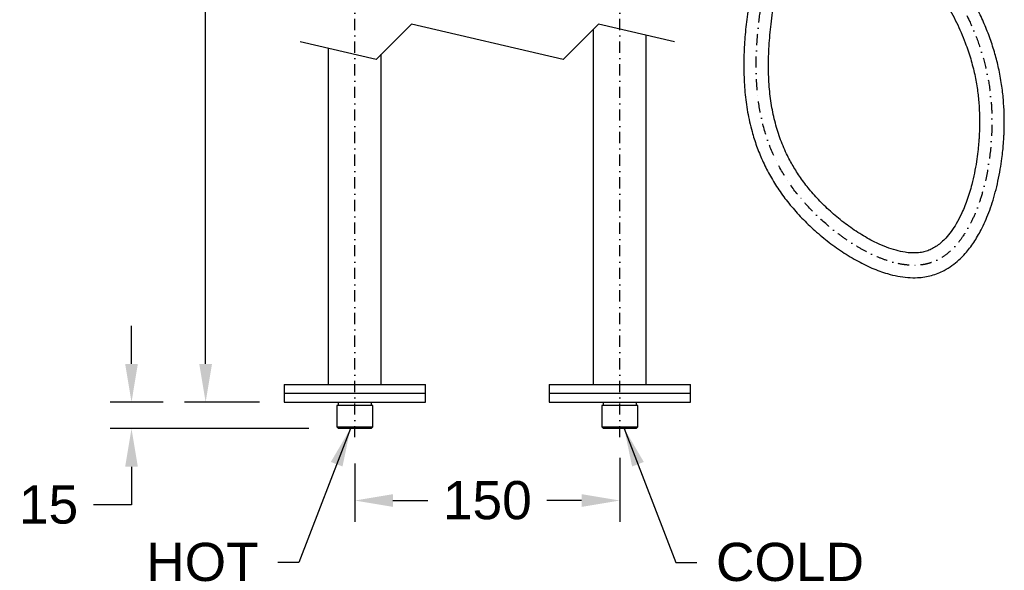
# Model space of a CAD drawing. Header units: millimetres. Extents: x 374 to 1394, y 252 to 1148.
# Tile 1 of 7: x 374 to 931, y 290 to 601. Entities that reach past the tile are written whole.
import ezdxf

# ---------------------------------------------------------------- set-up
doc = ezdxf.new("R2010")
doc.units = ezdxf.units.MM
doc.header["$LTSCALE"] = 0.5
doc.linetypes.add('DASHDOT', pattern=[25.4, 12.7, -6.35, 0, -6.35])
doc.styles.get("Standard").update_dxf_attribs({"font": 'ARIAL.TTF'})
doc.dimstyles.get("Standard").update_dxf_attribs({"dimscale": 120, "dimtxt": 0.18, "dimasz": 0.18, "dimexe": 0.1, "dimexo": 0, "dimgap": 0.09, "dimtad": 0, "dimtih": 1, "dimtoh": 1, "dimdec": 0, "dimzin": 0, "dimdsep": 46, "dimtxsty": 'Standard', "dimcen": 0.09, "dimadec": 0, "dimazin": 0, "dimtfac": 1, "dimtdec": 0, "dimtofl": 0, "dimtmove": 0, "dimatfit": 3, "dimfxl": 0, "dimtolj": 1, "dimtzin": 0, "dimarcsym": 0})

# ---------------------------------------------------------------- blocks, each defined once
blk = doc.blocks.new('*D30')
at = {"color": 0, "lineweight": -2}
for p, q in [((713.71, 353.47), (713.71, 317.23)), ((563.71, 350.25), (563.71, 317.23)), ((585.31, 329.23), (605.1, 329.23)), ((692.11, 329.23), (672.32, 329.23))]:
    blk.add_line(p, q, dxfattribs=at)
at = {"color": 0}
for points in [[(585.31, 332.83), (585.31, 325.63), (563.71, 329.23)], [(692.11, 332.83), (692.11, 325.63), (713.71, 329.23)]]:
    blk.add_solid(points, dxfattribs=at)
at = {"layer": 'Defpoints', "color": 0}
for p in [(713.71, 353.47), (563.71, 350.25), (713.71, 329.23)]:
    blk.add_point(p, dxfattribs=at)
at = {"color": 0, "insert": (638.71, 340.26), "char_height": 21.6, "attachment_point": 2}
blk.add_mtext('\\A1;150', dxfattribs=at)
blk = doc.blocks.new('*D31')
at = {"color": 0, "lineweight": -2}
for p, q in [((437.32, 406.54), (437.32, 428.14)), ((455.33, 384.94), (425.32, 384.94)), ((537.67, 369.94), (425.32, 369.94)), ((437.32, 348.34), (437.32, 326.74)), ((437.32, 326.74), (415.72, 326.74))]:
    blk.add_line(p, q, dxfattribs=at)
at = {"color": 0}
for points in [[(433.72, 406.54), (440.92, 406.54), (437.32, 384.94)], [(433.72, 348.34), (440.92, 348.34), (437.32, 369.94)]]:
    blk.add_solid(points, dxfattribs=at)
at = {"layer": 'Defpoints', "color": 0}
for p in [(455.33, 384.94), (437.32, 369.94), (537.67, 369.94)]:
    blk.add_point(p, dxfattribs=at)
at = {"color": 0, "insert": (390.38, 337.77), "char_height": 21.6, "attachment_point": 2}
blk.add_mtext('\\A1;15', dxfattribs=at)
blk = doc.blocks.new('*D39')
at = {"color": 0, "lineweight": -2}
for p, q in [((525.22, 919.9), (467.27, 919.9)), ((479.27, 898.3), (479.27, 674.25)), ((479.27, 406.54), (479.27, 630.59)), ((509.81, 384.94), (467.27, 384.94))]:
    blk.add_line(p, q, dxfattribs=at)
at = {"color": 0}
for points in [[(475.67, 898.3), (482.87, 898.3), (479.27, 919.9)], [(475.67, 406.54), (482.87, 406.54), (479.27, 384.94)]]:
    blk.add_solid(points, dxfattribs=at)
at = {"layer": 'Defpoints', "color": 0}
for p in [(525.22, 919.9), (479.27, 384.94), (509.81, 384.94)]:
    blk.add_point(p, dxfattribs=at)
at = {"color": 0, "insert": (479.27, 652.42), "char_height": 21.6, "attachment_point": 5}
blk.add_mtext('\\A1;885', dxfattribs=at)

msp = doc.modelspace()

# ---------------------------------------------------------------- linework, layer by layer
at = {"linetype": 'DASHDOT'}
for p, q in [((563.71, 365.03), (563.71, 884.48)), ((713.71, 365.03), (713.71, 884.48))]:
    msp.add_line(p, q, dxfattribs=at)
for p, q in [((595.77, 598.81), (575.77, 578.81)), ((681.65, 578.81), (595.77, 598.81)), ((701.65, 598.81), (681.65, 578.81)), ((744.59, 588.81), (701.65, 598.81)), ((698.71, 595.87), (698.71, 394.94)), ((728.71, 394.94), (728.71, 592.51)), ((575.77, 578.81), (532.84, 588.81)), ((548.71, 585.11), (548.71, 394.94)), ((578.71, 394.94), (578.71, 581.75)), ((523.71, 394.94), (523.71, 389.94)), ((523.71, 394.94), (543.47, 394.94)), ((543.47, 394.94), (603.71, 394.94)), ((603.71, 389.94), (603.71, 394.94)), ((673.71, 394.94), (673.71, 389.94)), ((673.71, 394.94), (692.71, 394.94)), ((692.71, 394.94), (753.71, 394.94)), ((753.71, 389.94), (753.71, 394.94)), ((523.71, 389.94), (523.71, 384.94)), ((523.71, 389.94), (563.71, 389.94)), ((523.71, 389.94), (543.47, 389.94)), ((523.71, 384.94), (563.71, 384.94)), ((543.47, 389.94), (603.71, 389.94)), ((554.21, 384.94), (554.21, 382.94)), ((563.71, 389.94), (603.71, 389.94)), ((563.71, 384.94), (603.71, 384.94)), ((573.21, 382.94), (573.21, 384.94)), ((603.71, 384.94), (603.71, 389.94)), ((673.71, 389.94), (673.71, 384.94)), ((673.71, 389.94), (713.71, 389.94)), ((673.71, 389.94), (692.71, 389.94)), ((673.71, 384.94), (713.71, 384.94)), ((692.71, 389.94), (753.71, 389.94)), ((704.21, 384.94), (704.21, 382.94)), ((713.71, 389.94), (753.71, 389.94)), ((713.71, 384.94), (753.71, 384.94)), ((723.21, 382.94), (723.21, 384.94)), ((753.71, 384.94), (753.71, 389.94)), ((553.46, 382.94), (553.46, 370.94)), ((573.96, 382.94), (553.46, 382.94)), ((573.96, 370.94), (573.96, 382.94)), ((703.46, 382.94), (703.46, 370.94)), ((723.96, 382.94), (703.46, 382.94)), ((723.96, 370.94), (723.96, 382.94)), ((553.46, 370.94), (554.46, 369.94)), ((553.46, 370.94), (573.96, 370.94)), ((572.96, 369.94), (554.46, 369.94)), ((572.96, 369.94), (573.96, 370.94)), ((703.46, 370.94), (704.46, 369.94)), ((703.46, 370.94), (723.96, 370.94)), ((722.96, 369.94), (704.46, 369.94)), ((722.96, 369.94), (723.96, 370.94))]:
    msp.add_line(p, q)
for points, knots in [([(822.37, 717.32), (824.25, 714.77), (829.03, 708.29), (837.64, 696.57), (848.3, 682.02), (860.08, 665.92), (870.3, 651.93), (878.9, 640.17), (885.74, 630.62), (892.39, 620.8), (898.68, 610.55), (904.45, 599.74), (909.02, 589.22), (912.37, 579.32), (914.64, 570.45), (916.14, 561.99), (916.9, 555.13), (917.21, 549.78), (917.32, 545.9), (917.33, 542.49), (917.28, 539.85), (917.22, 537.89), (917.14, 536.13), (917.01, 533.95), (916.78, 530.74), (916.34, 526.37), (915.59, 520.76), (914.47, 514.55), (912.76, 507.13), (910.36, 499.22), (907.33, 491.8), (904.29, 485.99), (901.41, 481.54), (898.59, 478.04), (895.87, 475.35), (893.35, 473.34), (890.73, 471.73), (888, 470.51), (885.11, 469.71), (882, 469.31), (878.65, 469.29), (874.61, 469.72), (869.87, 470.76), (864.5, 472.54), (857.95, 475.38), (850.45, 479.52), (842.31, 485.04), (834.69, 491.18), (827.79, 497.65), (821.73, 504.28), (816.55, 510.94), (812.19, 517.61), (808.16, 525), (804.56, 533.34), (801.56, 542.85), (799.43, 552.9), (798.17, 563.53), (797.74, 574.77), (798.12, 586.62), (799.26, 599.11), (801.1, 612.24), (803.64, 626.61), (806.82, 642.1), (810.41, 658.34), (814, 674.37), (817.34, 689.9), (820.3, 704.87), (822.72, 718.94), (824.61, 732.07), (826.07, 744.2), (827.18, 755.57), (828, 766.32), (828.64, 777.46), (829.06, 789.6), (829.18, 803.13), (828.89, 817.52), (828.08, 832.61), (826.89, 845.45), (825.62, 855.48), (824.61, 862.22), (823.62, 867.98), (822.69, 872.81), (821.92, 876.48), (821.32, 879.16), (820.88, 881.06), (820.42, 882.97), (819.81, 885.38), (818.92, 888.74), (817.67, 893.09), (815.81, 898.98), (813.33, 905.78), (810.29, 912.85), (807.15, 919.04), (803.96, 924.41), (800.86, 928.88), (797.81, 932.65), (794.86, 935.82), (791.95, 938.48), (789.11, 940.69), (786.12, 942.64), (782.95, 944.36), (779.46, 945.91), (775.69, 947.27), (771.33, 948.5), (765.95, 949.68), (759.73, 950.66), (752.81, 951.43), (745.59, 951.98), (738.24, 952.37), (730.85, 952.62), (725.07, 952.75), (720.78, 952.81), (717.86, 952.85), (714.89, 952.87), (711.87, 952.89), (708.81, 952.9), (706.75, 952.9), (705.71, 952.9)], [0, 0, 0, 0, 0.010548, 0.026759, 0.048405, 0.070569, 0.093134, 0.106056, 0.11905, 0.132199, 0.145518, 0.159057, 0.172926, 0.183609, 0.193827, 0.20335, 0.21217, 0.21679, 0.221157, 0.225078, 0.228146, 0.229932, 0.231608, 0.234018, 0.237186, 0.242313, 0.248644, 0.256016, 0.263308, 0.273947, 0.283483, 0.289934, 0.295734, 0.301095, 0.304861, 0.308422, 0.311806, 0.315076, 0.318329, 0.321766, 0.325469, 0.329467, 0.335259, 0.341552, 0.348283, 0.358994, 0.37, 0.380947, 0.391523, 0.401472, 0.410783, 0.419572, 0.427949, 0.438764, 0.449744, 0.461076, 0.472895, 0.485322, 0.498448, 0.512338, 0.527031, 0.542544, 0.560883, 0.579633, 0.597896, 0.615546, 0.632488, 0.648644, 0.663053, 0.676613, 0.689295, 0.70108, 0.712469, 0.726437, 0.741482, 0.757491, 0.774313, 0.791761, 0.800383, 0.807942, 0.814414, 0.81985, 0.824295, 0.826887, 0.829006, 0.830768, 0.833421, 0.837296, 0.842336, 0.84846, 0.857861, 0.866397, 0.874061, 0.88093, 0.887166, 0.892161, 0.897024, 0.901557, 0.905271, 0.908994, 0.913412, 0.917264, 0.921672, 0.92675, 0.93234, 0.939961, 0.947715, 0.955492, 0.96405, 0.972214, 0.980084, 0.983268, 0.986507, 0.989801, 0.993149, 0.996549, 1, 1, 1, 1]), ([(705.71, 938.9), (707.81, 938.9), (711.96, 938.9), (718.1, 938.85), (724.07, 938.76), (729.98, 938.63), (736, 938.44), (742.22, 938.15), (748.3, 937.75), (754.08, 937.22), (759.41, 936.56), (764.45, 935.71), (768.96, 934.67), (772.76, 933.48), (775.81, 932.25), (778.23, 931.02), (780.19, 929.81), (781.98, 928.52), (783.84, 926.96), (785.84, 924.99), (788.13, 922.41), (790.57, 919.22), (793.15, 915.27), (795.48, 911.14), (797.59, 906.87), (799.5, 902.53), (801.36, 897.78), (803.05, 892.92), (804.47, 888.36), (805.57, 884.48), (806.38, 881.41), (806.99, 878.94), (807.54, 876.61), (808.16, 873.88), (808.88, 870.47), (809.68, 866.32), (810.55, 861.39), (811.43, 855.73), (812.49, 847.9), (813.53, 838.25), (814.37, 827.11), (814.91, 815.89), (815.15, 804.77), (815.12, 793.65), (814.84, 782.75), (814.33, 771.77), (813.56, 760.6), (812.35, 747.31), (810.52, 731.87), (807.81, 714.24), (804.39, 696.31), (800.49, 678.1), (796.38, 659.78), (792.38, 641.56), (788.8, 623.63), (786.26, 607.91), (784.71, 594.36), (783.93, 582.91), (783.79, 571.54), (784.4, 560.24), (785.88, 549.03), (788.15, 538.86), (791.03, 529.75), (794.3, 521.63), (798.29, 513.65), (803.05, 505.83), (808.61, 498.19), (815, 490.75), (822.18, 483.59), (830.05, 476.82), (838.47, 470.59), (847.25, 465.16), (856.16, 460.72), (864.11, 457.8), (870.94, 456.13), (876.63, 455.35), (881.75, 455.25), (886.26, 455.7), (890.16, 456.53), (893.88, 457.78), (897.77, 459.59), (901.75, 462.08), (905.7, 465.32), (909.91, 469.64), (914.22, 475.31), (917.8, 481.46), (920.54, 487.18), (922.63, 492.29), (924.56, 497.81), (926.3, 503.75), (927.83, 510.06), (929.06, 516.44), (929.93, 522.24), (930.49, 527.07), (930.83, 530.85), (931.04, 533.86), (931.16, 536.13), (931.24, 538.3), (931.31, 540.9), (931.34, 544.32), (931.25, 549.47), (930.86, 556.34), (929.87, 564.92), (928.27, 573.6), (926.08, 582.23), (923.37, 590.61), (920.07, 599.01), (915.82, 608.2), (910.47, 618.12), (903.94, 628.72), (896.54, 639.63), (888.37, 650.94), (879.63, 662.87), (870.7, 675.11), (861.61, 687.54), (852.55, 699.91), (843.19, 712.66), (834.11, 725.01), (827.96, 733.32), (825.17, 737.09)], [0, 0, 0, 0, 0.006647, 0.013143, 0.01946, 0.025578, 0.031886, 0.038532, 0.045311, 0.051196, 0.056906, 0.062332, 0.067369, 0.071561, 0.074959, 0.077771, 0.080142, 0.082239, 0.084765, 0.087848, 0.09112, 0.095674, 0.100563, 0.106075, 0.11066, 0.11566, 0.121098, 0.126829, 0.13195, 0.136237, 0.139611, 0.142014, 0.144287, 0.147208, 0.150878, 0.155331, 0.160604, 0.166741, 0.173463, 0.185639, 0.19748, 0.208884, 0.221202, 0.232748, 0.24411, 0.255727, 0.267571, 0.279614, 0.297997, 0.316828, 0.336113, 0.35583, 0.375839, 0.395601, 0.414931, 0.433773, 0.446051, 0.458137, 0.470123, 0.482046, 0.493956, 0.505926, 0.515003, 0.524217, 0.533613, 0.543249, 0.553194, 0.563525, 0.574276, 0.585298, 0.596408, 0.607424, 0.617973, 0.627902, 0.634185, 0.640227, 0.646066, 0.650345, 0.65456, 0.658696, 0.662752, 0.668127, 0.673505, 0.678928, 0.687204, 0.695983, 0.701456, 0.70728, 0.713459, 0.719992, 0.726872, 0.734044, 0.740576, 0.74543, 0.749446, 0.752622, 0.754961, 0.756673, 0.759507, 0.763198, 0.767488, 0.775849, 0.784988, 0.79484, 0.803777, 0.813183, 0.822733, 0.832338, 0.845275, 0.85841, 0.871776, 0.887034, 0.902624, 0.918635, 0.935025, 0.951422, 0.967249, 0.985111, 1, 1, 1, 1])]:
    msp.add_open_spline(points, degree=3, knots=knots)
msp.add_open_spline([(829.76, 719.09), (832.95, 714.76), (836.14, 710.43), (842.51, 701.76), (845.69, 697.42), (852.05, 688.75), (855.22, 684.41), (864.74, 671.4), (871.08, 662.72), (880.48, 649.86), (883.55, 645.67), (889.65, 637.17), (892.68, 632.87), (898.56, 624.05), (901.42, 619.55), (906.8, 610.27), (909.33, 605.49), (913.42, 596.69), (915.07, 592.73), (917.99, 584.63), (919.27, 580.5), (921.4, 572.12), (922.25, 567.88), (923.27, 561.02), (923.58, 558.42), (923.97, 554.01), (924.09, 552.2), (924.25, 548.6), (924.3, 546.8), (924.34, 543.2), (924.32, 541.4), (924.14, 534.46), (923.75, 529.34), (922.46, 519.13), (921.56, 514.05), (919.64, 506.01), (918.82, 503.02), (917.11, 497.66), (916.26, 495.28), (914.36, 490.55), (913.3, 488.21), (910.94, 483.59), (909.62, 481.32), (907.07, 477.51), (905.91, 475.95), (903.57, 473.19), (902.43, 471.97), (899.94, 469.64), (898.6, 468.53), (895.66, 466.5), (894.08, 465.59), (891.7, 464.51), (891, 464.23), (889.57, 463.72), (888.85, 463.49), (887.13, 463.04), (886.13, 462.83), (884.16, 462.53), (883.18, 462.43), (881.26, 462.32), (880.3, 462.3), (877.49, 462.37), (875.66, 462.55), (872.12, 463.1), (870.39, 463.48), (866.36, 464.54), (864.09, 465.29), (859.7, 466.98), (857.56, 467.92), (853.39, 469.95), (851.36, 471.03), (847.26, 473.4), (845.2, 474.69), (841.17, 477.38), (839.2, 478.78), (835.34, 481.69), (833.46, 483.2), (827.94, 487.86), (824.43, 491.16), (817.77, 498.18), (814.63, 501.9), (808.85, 509.77), (806.23, 513.92), (801.59, 522.55), (799.58, 527.04), (796.23, 536.24), (794.88, 540.94), (792.81, 550.44), (792.07, 555.23), (791.12, 564.81), (790.9, 569.59), (790.86, 579.11), (791.03, 583.85), (791.68, 593.25), (792.15, 597.93), (793.31, 607.2), (794, 611.81), (795.53, 620.97), (796.37, 625.52), (798.13, 634.59), (799.07, 639.09), (801.94, 652.57), (803.95, 661.49), (807.9, 679.28), (809.83, 688.15), (812.98, 703.96), (814.26, 710.9), (815.39, 717.85)], degree=3, knots=[0.003288, 0.003288, 0.003288, 0.003288, 0.0211679, 0.0211679, 0.0390478, 0.0390478, 0.0569277, 0.0569277, 0.0926876, 0.0926876, 0.1099338, 0.1099338, 0.1271801, 0.1271801, 0.1444263, 0.1444263, 0.1616726, 0.1616726, 0.1752649, 0.1752649, 0.1888573, 0.1888573, 0.2024497, 0.2024497, 0.2106738, 0.2106738, 0.216381, 0.216381, 0.2220882, 0.2220882, 0.2277953, 0.2277953, 0.244124, 0.244124, 0.2604526, 0.2604526, 0.2701698, 0.2701698, 0.2780095, 0.2780095, 0.2858492, 0.2858492, 0.2936889, 0.2936889, 0.2992826, 0.2992826, 0.3039378, 0.3039378, 0.308593, 0.308593, 0.3132482, 0.3132482, 0.3151187, 0.3151187, 0.3169892, 0.3169892, 0.3195255, 0.3195255, 0.3220619, 0.3220619, 0.3245983, 0.3245983, 0.329671, 0.329671, 0.3347438, 0.3347438, 0.3418459, 0.3418459, 0.348948, 0.348948, 0.3560501, 0.3560501, 0.3636432, 0.3636432, 0.3712364, 0.3712364, 0.3788296, 0.3788296, 0.3940159, 0.3940159, 0.4092023, 0.4092023, 0.4243886, 0.4243886, 0.439575, 0.439575, 0.4547613, 0.4547613, 0.4699477, 0.4699477, 0.485134, 0.485134, 0.5003203, 0.5003203, 0.5155067, 0.5155067, 0.530693, 0.530693, 0.5458794, 0.5458794, 0.5610657, 0.5610657, 0.5914384, 0.5914384, 0.6218111, 0.6218111, 0.6455667, 0.6455667, 0.6455667, 0.6455667], dxfattribs=at)

# ---------------------------------------------------------------- texts
at = {"char_height": 21.6}
for s, insert, attachment_point in [('HOT', (509.3, 283.4), 9), ('COLD', (768.12, 283.4), 7)]:
    msp.add_mtext(s, dxfattribs=dict(at, insert=insert, attachment_point=attachment_point))

# ---------------------------------------------------------------- dimensions: what is measured, and where the dimension line sits
dim = msp.add_linear_dim(base=(479.27, 384.94), p1=(525.22, 919.9), p2=(509.81, 384.94), angle=90, text='885', dimstyle='Standard')
dim.commit()
dim.dimension.update_dxf_attribs({"geometry": '*D39', "text_midpoint": (479.27, 652.42), "dimtype": 160})
dim = msp.add_linear_dim(base=(437.32, 369.94), p1=(455.33, 384.94), p2=(537.67, 369.94), angle=90, dimstyle='Standard')
dim.commit()
dim.dimension.update_dxf_attribs({"geometry": '*D31', "text_midpoint": (390.38, 326.74), "dimtype": 160})
dim = msp.add_linear_dim(base=(713.71, 329.23), p1=(563.71, 350.25), p2=(713.71, 353.47), dimstyle='Standard')
dim.commit()
dim.dimension.update_dxf_attribs({"geometry": '*D30', "text_midpoint": (638.71, 329.23), "dimtype": 160})

# ---------------------------------------------------------------- leaders
at = {"annotation_type": 0, "has_hookline": 1}
for points, hookline_direction, text_width in [([(561.21, 369.94), (532.03, 294.2), (520.1, 294.2)], 1, 60.67), ([(716.21, 369.94), (745.39, 294.2), (757.32, 294.2)], 0, 80.73)]:
    msp.add_leader(points, dimstyle='Standard', override={"dimgap": 0.09, "dimtad": 0}, dxfattribs=dict(at, hookline_direction=hookline_direction, text_width=text_width))

doc.saveas('drawing.dxf')
